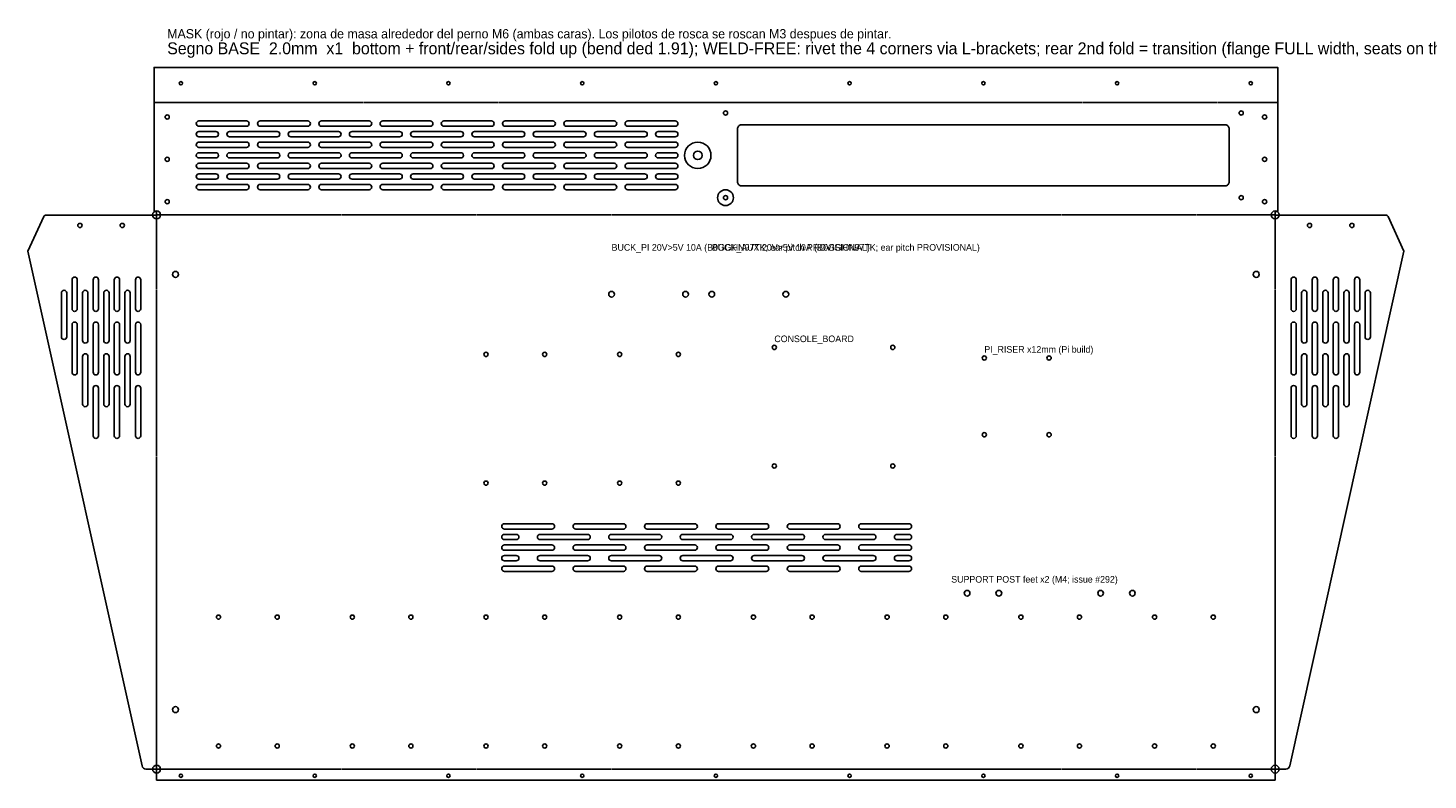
# Model space of a CAD drawing. Header units: millimetres. Extents: x -97 to 1735, y -8 to 560.
import ezdxf

# ---------------------------------------------------------------- set-up
doc = ezdxf.new("R2010")
doc.units = ezdxf.units.MM
doc.linetypes.add('DASHED', pattern=[1.524, 1.27, -0.254])
for name, color, linetype in [('BEND', 4, 'DASHED'), ('CUT', 7, 'Continuous'), ('MASK', 1, 'Continuous'), ('NOTE', 8, 'Continuous'), ('VENT', 7, 'Continuous')]:
    doc.layers.add(name, color=color, linetype=linetype)

msp = doc.modelspace()

# ---------------------------------------------------------------- linework, layer by layer
at = {"layer": 'BEND'}
for points in [[(-1.9, 504), (847.9, 504)], [(0, 419), (846, 419)], [(0, 0), (0, 419)], [(846, 0), (846, 419)], [(0, 0), (846, 0)]]:
    msp.add_lwpolyline(points, dxfattribs=at)
at = {"layer": 'CUT'}
for points in [[(0, -8.2), (846, -8.2), (846, 0), (854.1, 0, 0.351674), (857, 2.4), (943.3, 391.5), (931.4, 417.7, 0.294108), (929.6, 418.9), (846, 418.9), (846, 421.6), (847.9, 421.6), (847.9, 530.4), (-1.9, 530.4), (-1.9, 421.6), (0, 421.6), (0, 418.9), (-83.6, 418.9, 0.294108), (-85.4, 417.7), (-97.3, 391.5), (-11, 2.4, 0.351674), (-8.1, 0), (0, 0)], [(442.3, 441), (808.3, 441, 0.414214), (811.3, 444), (811.3, 484, 0.414214), (808.3, 487), (442.3, 487, 0.414214), (439.3, 484), (439.3, 444, 0.414214)]]:
    msp.add_lwpolyline(points, format="xyb", close=True, dxfattribs=at)
for centre, radius in [((18.4, 518.5), 1.25), ((119.6, 518.5), 1.25), ((220.7, 518.5), 1.25), ((321.9, 518.5), 1.25), ((423, 518.5), 1.25), ((524.1, 518.5), 1.25), ((625.3, 518.5), 1.25), ((726.4, 518.5), 1.25), ((827.6, 518.5), 1.25), ((8, 493), 1.6), ((430.3, 496), 1.6), ((820.3, 496), 1.6), ((838, 493), 1.6), ((409.3, 464), 3.25), ((8, 461), 1.6), ((838, 461), 1.6), ((8, 429), 1.6), ((430.3, 432), 1.6), ((820.3, 432), 1.6), ((838, 429), 1.6), ((0, 419), 3), ((846, 419), 3), ((-58, 411), 1.6), ((-26, 411), 1.6), ((872, 411), 1.6), ((904, 411), 1.6), ((14.3, 374), 2.25), ((831.7, 374), 2.25), ((344.1, 359), 2.15), ((400.1, 359), 2.15), ((419.9, 359), 2.15), ((475.9, 359), 2.15), ((467.2, 318.8), 1.6), ((556.8, 318.8), 1.6), ((249.1, 313.5), 1.6), ((293.5, 313.5), 1.6), ((350.2, 313.5), 1.6), ((394.6, 313.5), 1.6), ((626, 310.8), 1.6), ((675, 310.8), 1.6), ((626, 252.8), 1.6), ((675, 252.8), 1.6), ((467.2, 229.2), 1.6), ((556.8, 229.2), 1.6), ((249.1, 216.2), 1.6), ((293.5, 216.2), 1.6), ((350.2, 216.2), 1.6), ((394.6, 216.2), 1.6), ((613, 133), 2.15), ((637, 133), 2.15), ((714, 133), 2.15), ((738, 133), 2.15), ((46.8, 114.9), 1.6), ((91.2, 114.9), 1.6), ((148, 114.9), 1.6), ((192.3, 114.9), 1.6), ((249.1, 114.9), 1.6), ((293.5, 114.9), 1.6), ((350.2, 114.9), 1.6), ((394.6, 114.9), 1.6), ((451.4, 114.9), 1.6), ((495.8, 114.9), 1.6), ((552.5, 114.9), 1.6), ((596.9, 114.9), 1.6), ((653.7, 114.9), 1.6), ((698, 114.9), 1.6), ((754.8, 114.9), 1.6), ((799.2, 114.9), 1.6), ((14.3, 45), 2.25), ((831.7, 45), 2.25), ((46.8, 17.5), 1.6), ((91.2, 17.5), 1.6), ((148, 17.5), 1.6), ((192.3, 17.5), 1.6), ((249.1, 17.5), 1.6), ((293.5, 17.5), 1.6), ((350.2, 17.5), 1.6), ((394.6, 17.5), 1.6), ((451.4, 17.5), 1.6), ((495.8, 17.5), 1.6), ((552.5, 17.5), 1.6), ((596.9, 17.5), 1.6), ((653.7, 17.5), 1.6), ((698, 17.5), 1.6), ((754.8, 17.5), 1.6), ((799.2, 17.5), 1.6), ((0, 0), 3), ((846, 0), 3), ((18.4, -5), 1.25), ((119.6, -5), 1.25), ((220.7, -5), 1.25), ((321.9, -5), 1.25), ((423, -5), 1.25), ((524.1, -5), 1.25), ((625.3, -5), 1.25), ((726.4, -5), 1.25), ((827.6, -5), 1.25)]:
    msp.add_circle(centre, radius, dxfattribs=at)
at = {"layer": 'MASK'}
for centre, radius in [((409.3, 464), 10), ((430.3, 432), 6)]:
    msp.add_circle(centre, radius, dxfattribs=at)
at = {"layer": 'VENT'}
for points in [[(32, 486), (68, 486, 0.414214), (70, 488), (70, 488, 0.414214), (68, 490), (32, 490, 0.414214), (30, 488), (30, 488, 0.414214)], [(78.3, 486), (114.3, 486, 0.414214), (116.3, 488), (116.3, 488, 0.414214), (114.3, 490), (78.3, 490, 0.414214), (76.3, 488), (76.3, 488, 0.414214)], [(124.7, 486), (160.7, 486, 0.414214), (162.7, 488), (162.7, 488, 0.414214), (160.7, 490), (124.7, 490, 0.414214), (122.7, 488), (122.7, 488, 0.414214)], [(171, 486), (207, 486, 0.414214), (209, 488), (209, 488, 0.414214), (207, 490), (171, 490, 0.414214), (169, 488), (169, 488, 0.414214)], [(217.3, 486), (253.3, 486, 0.414214), (255.3, 488), (255.3, 488, 0.414214), (253.3, 490), (217.3, 490, 0.414214), (215.3, 488), (215.3, 488, 0.414214)], [(263.6, 486), (299.6, 486, 0.414214), (301.6, 488), (301.6, 488, 0.414214), (299.6, 490), (263.6, 490, 0.414214), (261.6, 488), (261.6, 488, 0.414214)], [(310, 486), (346, 486, 0.414214), (348, 488), (348, 488, 0.414214), (346, 490), (310, 490, 0.414214), (308, 488), (308, 488, 0.414214)], [(356.3, 486), (392.3, 486, 0.414214), (394.3, 488), (394.3, 488, 0.414214), (392.3, 490), (356.3, 490, 0.414214), (354.3, 488), (354.3, 488, 0.414214)], [(32, 478), (44.8, 478, 0.414214), (46.8, 480), (46.8, 480, 0.414214), (44.8, 482), (32, 482, 0.414214), (30, 480), (30, 480, 0.414214)], [(55.2, 478), (91.2, 478, 0.414214), (93.2, 480), (93.2, 480, 0.414214), (91.2, 482), (55.2, 482, 0.414214), (53.2, 480), (53.2, 480, 0.414214)], [(101.5, 478), (137.5, 478, 0.414214), (139.5, 480), (139.5, 480, 0.414214), (137.5, 482), (101.5, 482, 0.414214), (99.5, 480), (99.5, 480, 0.414214)], [(147.8, 478), (183.8, 478, 0.414214), (185.8, 480), (185.8, 480, 0.414214), (183.8, 482), (147.8, 482, 0.414214), (145.8, 480), (145.8, 480, 0.414214)], [(194.1, 478), (230.1, 478, 0.414214), (232.1, 480), (232.1, 480, 0.414214), (230.1, 482), (194.1, 482, 0.414214), (192.1, 480), (192.1, 480, 0.414214)], [(240.5, 478), (276.5, 478, 0.414214), (278.5, 480), (278.5, 480, 0.414214), (276.5, 482), (240.5, 482, 0.414214), (238.5, 480), (238.5, 480, 0.414214)], [(286.8, 478), (322.8, 478, 0.414214), (324.8, 480), (324.8, 480, 0.414214), (322.8, 482), (286.8, 482, 0.414214), (284.8, 480), (284.8, 480, 0.414214)], [(333.1, 478), (369.1, 478, 0.414214), (371.1, 480), (371.1, 480, 0.414214), (369.1, 482), (333.1, 482, 0.414214), (331.1, 480), (331.1, 480, 0.414214)], [(379.4, 478), (392.3, 478, 0.414214), (394.3, 480), (394.3, 480, 0.414214), (392.3, 482), (379.4, 482, 0.414214), (377.4, 480), (377.4, 480, 0.414214)], [(32, 470), (68, 470, 0.414214), (70, 472), (70, 472, 0.414214), (68, 474), (32, 474, 0.414214), (30, 472), (30, 472, 0.414214)], [(32, 462), (44.8, 462, 0.414214), (46.8, 464), (46.8, 464, 0.414214), (44.8, 466), (32, 466, 0.414214), (30, 464), (30, 464, 0.414214)], [(55.2, 462), (91.2, 462, 0.414214), (93.2, 464), (93.2, 464, 0.414214), (91.2, 466), (55.2, 466, 0.414214), (53.2, 464), (53.2, 464, 0.414214)], [(78.3, 470), (114.3, 470, 0.414214), (116.3, 472), (116.3, 472, 0.414214), (114.3, 474), (78.3, 474, 0.414214), (76.3, 472), (76.3, 472, 0.414214)], [(101.5, 462), (137.5, 462, 0.414214), (139.5, 464), (139.5, 464, 0.414214), (137.5, 466), (101.5, 466, 0.414214), (99.5, 464), (99.5, 464, 0.414214)], [(124.7, 470), (160.7, 470, 0.414214), (162.7, 472), (162.7, 472, 0.414214), (160.7, 474), (124.7, 474, 0.414214), (122.7, 472), (122.7, 472, 0.414214)], [(147.8, 462), (183.8, 462, 0.414214), (185.8, 464), (185.8, 464, 0.414214), (183.8, 466), (147.8, 466, 0.414214), (145.8, 464), (145.8, 464, 0.414214)], [(171, 470), (207, 470, 0.414214), (209, 472), (209, 472, 0.414214), (207, 474), (171, 474, 0.414214), (169, 472), (169, 472, 0.414214)], [(194.1, 462), (230.1, 462, 0.414214), (232.1, 464), (232.1, 464, 0.414214), (230.1, 466), (194.1, 466, 0.414214), (192.1, 464), (192.1, 464, 0.414214)], [(217.3, 470), (253.3, 470, 0.414214), (255.3, 472), (255.3, 472, 0.414214), (253.3, 474), (217.3, 474, 0.414214), (215.3, 472), (215.3, 472, 0.414214)], [(240.5, 462), (276.5, 462, 0.414214), (278.5, 464), (278.5, 464, 0.414214), (276.5, 466), (240.5, 466, 0.414214), (238.5, 464), (238.5, 464, 0.414214)], [(263.6, 470), (299.6, 470, 0.414214), (301.6, 472), (301.6, 472, 0.414214), (299.6, 474), (263.6, 474, 0.414214), (261.6, 472), (261.6, 472, 0.414214)], [(286.8, 462), (322.8, 462, 0.414214), (324.8, 464), (324.8, 464, 0.414214), (322.8, 466), (286.8, 466, 0.414214), (284.8, 464), (284.8, 464, 0.414214)], [(310, 470), (346, 470, 0.414214), (348, 472), (348, 472, 0.414214), (346, 474), (310, 474, 0.414214), (308, 472), (308, 472, 0.414214)], [(333.1, 462), (369.1, 462, 0.414214), (371.1, 464), (371.1, 464, 0.414214), (369.1, 466), (333.1, 466, 0.414214), (331.1, 464), (331.1, 464, 0.414214)], [(356.3, 470), (392.3, 470, 0.414214), (394.3, 472), (394.3, 472, 0.414214), (392.3, 474), (356.3, 474, 0.414214), (354.3, 472), (354.3, 472, 0.414214)], [(379.4, 462), (392.3, 462, 0.414214), (394.3, 464), (394.3, 464, 0.414214), (392.3, 466), (379.4, 466, 0.414214), (377.4, 464), (377.4, 464, 0.414214)], [(32, 454), (68, 454, 0.414214), (70, 456), (70, 456, 0.414214), (68, 458), (32, 458, 0.414214), (30, 456), (30, 456, 0.414214)], [(78.3, 454), (114.3, 454, 0.414214), (116.3, 456), (116.3, 456, 0.414214), (114.3, 458), (78.3, 458, 0.414214), (76.3, 456), (76.3, 456, 0.414214)], [(124.7, 454), (160.7, 454, 0.414214), (162.7, 456), (162.7, 456, 0.414214), (160.7, 458), (124.7, 458, 0.414214), (122.7, 456), (122.7, 456, 0.414214)], [(171, 454), (207, 454, 0.414214), (209, 456), (209, 456, 0.414214), (207, 458), (171, 458, 0.414214), (169, 456), (169, 456, 0.414214)], [(217.3, 454), (253.3, 454, 0.414214), (255.3, 456), (255.3, 456, 0.414214), (253.3, 458), (217.3, 458, 0.414214), (215.3, 456), (215.3, 456, 0.414214)], [(263.6, 454), (299.6, 454, 0.414214), (301.6, 456), (301.6, 456, 0.414214), (299.6, 458), (263.6, 458, 0.414214), (261.6, 456), (261.6, 456, 0.414214)], [(310, 454), (346, 454, 0.414214), (348, 456), (348, 456, 0.414214), (346, 458), (310, 458, 0.414214), (308, 456), (308, 456, 0.414214)], [(356.3, 454), (392.3, 454, 0.414214), (394.3, 456), (394.3, 456, 0.414214), (392.3, 458), (356.3, 458, 0.414214), (354.3, 456), (354.3, 456, 0.414214)], [(32, 446), (44.8, 446, 0.414214), (46.8, 448), (46.8, 448, 0.414214), (44.8, 450), (32, 450, 0.414214), (30, 448), (30, 448, 0.414214)], [(55.2, 446), (91.2, 446, 0.414214), (93.2, 448), (93.2, 448, 0.414214), (91.2, 450), (55.2, 450, 0.414214), (53.2, 448), (53.2, 448, 0.414214)], [(101.5, 446), (137.5, 446, 0.414214), (139.5, 448), (139.5, 448, 0.414214), (137.5, 450), (101.5, 450, 0.414214), (99.5, 448), (99.5, 448, 0.414214)], [(147.8, 446), (183.8, 446, 0.414214), (185.8, 448), (185.8, 448, 0.414214), (183.8, 450), (147.8, 450, 0.414214), (145.8, 448), (145.8, 448, 0.414214)], [(194.1, 446), (230.1, 446, 0.414214), (232.1, 448), (232.1, 448, 0.414214), (230.1, 450), (194.1, 450, 0.414214), (192.1, 448), (192.1, 448, 0.414214)], [(240.5, 446), (276.5, 446, 0.414214), (278.5, 448), (278.5, 448, 0.414214), (276.5, 450), (240.5, 450, 0.414214), (238.5, 448), (238.5, 448, 0.414214)], [(286.8, 446), (322.8, 446, 0.414214), (324.8, 448), (324.8, 448, 0.414214), (322.8, 450), (286.8, 450, 0.414214), (284.8, 448), (284.8, 448, 0.414214)], [(333.1, 446), (369.1, 446, 0.414214), (371.1, 448), (371.1, 448, 0.414214), (369.1, 450), (333.1, 450, 0.414214), (331.1, 448), (331.1, 448, 0.414214)], [(379.4, 446), (392.3, 446, 0.414214), (394.3, 448), (394.3, 448, 0.414214), (392.3, 450), (379.4, 450, 0.414214), (377.4, 448), (377.4, 448, 0.414214)], [(32, 438), (68, 438, 0.414214), (70, 440), (70, 440, 0.414214), (68, 442), (32, 442, 0.414214), (30, 440), (30, 440, 0.414214)], [(78.3, 438), (114.3, 438, 0.414214), (116.3, 440), (116.3, 440, 0.414214), (114.3, 442), (78.3, 442, 0.414214), (76.3, 440), (76.3, 440, 0.414214)], [(124.7, 438), (160.7, 438, 0.414214), (162.7, 440), (162.7, 440, 0.414214), (160.7, 442), (124.7, 442, 0.414214), (122.7, 440), (122.7, 440, 0.414214)], [(171, 438), (207, 438, 0.414214), (209, 440), (209, 440, 0.414214), (207, 442), (171, 442, 0.414214), (169, 440), (169, 440, 0.414214)], [(217.3, 438), (253.3, 438, 0.414214), (255.3, 440), (255.3, 440, 0.414214), (253.3, 442), (217.3, 442, 0.414214), (215.3, 440), (215.3, 440, 0.414214)], [(263.6, 438), (299.6, 438, 0.414214), (301.6, 440), (301.6, 440, 0.414214), (299.6, 442), (263.6, 442, 0.414214), (261.6, 440), (261.6, 440, 0.414214)], [(310, 438), (346, 438, 0.414214), (348, 440), (348, 440, 0.414214), (346, 442), (310, 442, 0.414214), (308, 440), (308, 440, 0.414214)], [(356.3, 438), (392.3, 438, 0.414214), (394.3, 440), (394.3, 440, 0.414214), (392.3, 442), (356.3, 442, 0.414214), (354.3, 440), (354.3, 440, 0.414214)], [(-62, 346), (-62, 346, 0.414214), (-60, 348), (-60, 370, 0.414214), (-62, 372), (-62, 372, 0.414214), (-64, 370), (-64, 348, 0.414214)], [(-46, 346), (-46, 346, 0.414214), (-44, 348), (-44, 370, 0.414214), (-46, 372), (-46, 372, 0.414214), (-48, 370), (-48, 348, 0.414214)], [(-30, 346), (-30, 346, 0.414214), (-28, 348), (-28, 370, 0.414214), (-30, 372), (-30, 372, 0.414214), (-32, 370), (-32, 348, 0.414214)], [(-14, 346), (-14, 346, 0.414214), (-12, 348), (-12, 370, 0.414214), (-14, 372), (-14, 372, 0.414214), (-16, 370), (-16, 348, 0.414214)], [(860, 346), (860, 346, 0.414214), (862, 348), (862, 370, 0.414214), (860, 372), (860, 372, 0.414214), (858, 370), (858, 348, 0.414214)], [(876, 346), (876, 346, 0.414214), (878, 348), (878, 370, 0.414214), (876, 372), (876, 372, 0.414214), (874, 370), (874, 348, 0.414214)], [(892, 346), (892, 346, 0.414214), (894, 348), (894, 370, 0.414214), (892, 372), (892, 372, 0.414214), (890, 370), (890, 348, 0.414214)], [(908, 346), (908, 346, 0.414214), (910, 348), (910, 370, 0.414214), (908, 372), (908, 372, 0.414214), (906, 370), (906, 348, 0.414214)], [(-70, 324.8), (-70, 324.8, 0.414214), (-68, 326.8), (-68, 360, 0.414214), (-70, 362), (-70, 362, 0.414214), (-72, 360), (-72, 326.8, 0.414214)], [(-54, 322), (-54, 322, 0.414214), (-52, 324), (-52, 360, 0.414214), (-54, 362), (-54, 362, 0.414214), (-56, 360), (-56, 324, 0.414214)], [(-38, 322), (-38, 322, 0.414214), (-36, 324), (-36, 360, 0.414214), (-38, 362), (-38, 362, 0.414214), (-40, 360), (-40, 324, 0.414214)], [(-22, 322), (-22, 322, 0.414214), (-20, 324), (-20, 360, 0.414214), (-22, 362), (-22, 362, 0.414214), (-24, 360), (-24, 324, 0.414214)], [(868, 322), (868, 322, 0.414214), (870, 324), (870, 360, 0.414214), (868, 362), (868, 362, 0.414214), (866, 360), (866, 324, 0.414214)], [(884, 322), (884, 322, 0.414214), (886, 324), (886, 360, 0.414214), (884, 362), (884, 362, 0.414214), (882, 360), (882, 324, 0.414214)], [(900, 322), (900, 322, 0.414214), (902, 324), (902, 360, 0.414214), (900, 362), (900, 362, 0.414214), (898, 360), (898, 324, 0.414214)], [(916, 324.8), (916, 324.8, 0.414214), (918, 326.8), (918, 360, 0.414214), (916, 362), (916, 362, 0.414214), (914, 360), (914, 326.8, 0.414214)], [(-62, 298), (-62, 298, 0.414214), (-60, 300), (-60, 336, 0.414214), (-62, 338), (-62, 338, 0.414214), (-64, 336), (-64, 300, 0.414214)], [(-46, 298), (-46, 298, 0.414214), (-44, 300), (-44, 336, 0.414214), (-46, 338), (-46, 338, 0.414214), (-48, 336), (-48, 300, 0.414214)], [(-30, 298), (-30, 298, 0.414214), (-28, 300), (-28, 336, 0.414214), (-30, 338), (-30, 338, 0.414214), (-32, 336), (-32, 300, 0.414214)], [(-14, 298), (-14, 298, 0.414214), (-12, 300), (-12, 336, 0.414214), (-14, 338), (-14, 338, 0.414214), (-16, 336), (-16, 300, 0.414214)], [(860, 298), (860, 298, 0.414214), (862, 300), (862, 336, 0.414214), (860, 338), (860, 338, 0.414214), (858, 336), (858, 300, 0.414214)], [(876, 298), (876, 298, 0.414214), (878, 300), (878, 336, 0.414214), (876, 338), (876, 338, 0.414214), (874, 336), (874, 300, 0.414214)], [(892, 298), (892, 298, 0.414214), (894, 300), (894, 336, 0.414214), (892, 338), (892, 338, 0.414214), (890, 336), (890, 300, 0.414214)], [(908, 298), (908, 298, 0.414214), (910, 300), (910, 336, 0.414214), (908, 338), (908, 338, 0.414214), (906, 336), (906, 300, 0.414214)], [(-54, 274), (-54, 274, 0.414214), (-52, 276), (-52, 312, 0.414214), (-54, 314), (-54, 314, 0.414214), (-56, 312), (-56, 276, 0.414214)], [(-38, 274), (-38, 274, 0.414214), (-36, 276), (-36, 312, 0.414214), (-38, 314), (-38, 314, 0.414214), (-40, 312), (-40, 276, 0.414214)], [(-22, 274), (-22, 274, 0.414214), (-20, 276), (-20, 312, 0.414214), (-22, 314), (-22, 314, 0.414214), (-24, 312), (-24, 276, 0.414214)], [(868, 274), (868, 274, 0.414214), (870, 276), (870, 312, 0.414214), (868, 314), (868, 314, 0.414214), (866, 312), (866, 276, 0.414214)], [(884, 274), (884, 274, 0.414214), (886, 276), (886, 312, 0.414214), (884, 314), (884, 314, 0.414214), (882, 312), (882, 276, 0.414214)], [(900, 274), (900, 274, 0.414214), (902, 276), (902, 312, 0.414214), (900, 314), (900, 314, 0.414214), (898, 312), (898, 276, 0.414214)], [(-46, 250), (-46, 250, 0.414214), (-44, 252), (-44, 288, 0.414214), (-46, 290), (-46, 290, 0.414214), (-48, 288), (-48, 252, 0.414214)], [(-30, 250), (-30, 250, 0.414214), (-28, 252), (-28, 288, 0.414214), (-30, 290), (-30, 290, 0.414214), (-32, 288), (-32, 252, 0.414214)], [(-14, 250), (-14, 250, 0.414214), (-12, 252), (-12, 288, 0.414214), (-14, 290), (-14, 290, 0.414214), (-16, 288), (-16, 252, 0.414214)], [(860, 250), (860, 250, 0.414214), (862, 252), (862, 288, 0.414214), (860, 290), (860, 290, 0.414214), (858, 288), (858, 252, 0.414214)], [(876, 250), (876, 250, 0.414214), (878, 252), (878, 288, 0.414214), (876, 290), (876, 290, 0.414214), (874, 288), (874, 252, 0.414214)], [(892, 250), (892, 250, 0.414214), (894, 252), (894, 288, 0.414214), (892, 290), (892, 290, 0.414214), (890, 288), (890, 252, 0.414214)], [(263, 181.5), (299, 181.5, 0.414214), (301, 183.5), (301, 183.5, 0.414214), (299, 185.5), (263, 185.5, 0.414214), (261, 183.5), (261, 183.5, 0.414214)], [(317, 181.5), (353, 181.5, 0.414214), (355, 183.5), (355, 183.5, 0.414214), (353, 185.5), (317, 185.5, 0.414214), (315, 183.5), (315, 183.5, 0.414214)], [(371, 181.5), (407, 181.5, 0.414214), (409, 183.5), (409, 183.5, 0.414214), (407, 185.5), (371, 185.5, 0.414214), (369, 183.5), (369, 183.5, 0.414214)], [(425, 181.5), (461, 181.5, 0.414214), (463, 183.5), (463, 183.5, 0.414214), (461, 185.5), (425, 185.5, 0.414214), (423, 183.5), (423, 183.5, 0.414214)], [(479, 181.5), (515, 181.5, 0.414214), (517, 183.5), (517, 183.5, 0.414214), (515, 185.5), (479, 185.5, 0.414214), (477, 183.5), (477, 183.5, 0.414214)], [(533, 181.5), (569, 181.5, 0.414214), (571, 183.5), (571, 183.5, 0.414214), (569, 185.5), (533, 185.5, 0.414214), (531, 183.5), (531, 183.5, 0.414214)], [(263, 173.5), (272, 173.5, 0.414214), (274, 175.5), (274, 175.5, 0.414214), (272, 177.5), (263, 177.5, 0.414214), (261, 175.5), (261, 175.5, 0.414214)], [(263, 165.5), (299, 165.5, 0.414214), (301, 167.5), (301, 167.5, 0.414214), (299, 169.5), (263, 169.5, 0.414214), (261, 167.5), (261, 167.5, 0.414214)], [(290, 173.5), (326, 173.5, 0.414214), (328, 175.5), (328, 175.5, 0.414214), (326, 177.5), (290, 177.5, 0.414214), (288, 175.5), (288, 175.5, 0.414214)], [(317, 165.5), (353, 165.5, 0.414214), (355, 167.5), (355, 167.5, 0.414214), (353, 169.5), (317, 169.5, 0.414214), (315, 167.5), (315, 167.5, 0.414214)], [(344, 173.5), (380, 173.5, 0.414214), (382, 175.5), (382, 175.5, 0.414214), (380, 177.5), (344, 177.5, 0.414214), (342, 175.5), (342, 175.5, 0.414214)], [(371, 165.5), (407, 165.5, 0.414214), (409, 167.5), (409, 167.5, 0.414214), (407, 169.5), (371, 169.5, 0.414214), (369, 167.5), (369, 167.5, 0.414214)], [(398, 173.5), (434, 173.5, 0.414214), (436, 175.5), (436, 175.5, 0.414214), (434, 177.5), (398, 177.5, 0.414214), (396, 175.5), (396, 175.5, 0.414214)], [(425, 165.5), (461, 165.5, 0.414214), (463, 167.5), (463, 167.5, 0.414214), (461, 169.5), (425, 169.5, 0.414214), (423, 167.5), (423, 167.5, 0.414214)], [(452, 173.5), (488, 173.5, 0.414214), (490, 175.5), (490, 175.5, 0.414214), (488, 177.5), (452, 177.5, 0.414214), (450, 175.5), (450, 175.5, 0.414214)], [(479, 165.5), (515, 165.5, 0.414214), (517, 167.5), (517, 167.5, 0.414214), (515, 169.5), (479, 169.5, 0.414214), (477, 167.5), (477, 167.5, 0.414214)], [(506, 173.5), (542, 173.5, 0.414214), (544, 175.5), (544, 175.5, 0.414214), (542, 177.5), (506, 177.5, 0.414214), (504, 175.5), (504, 175.5, 0.414214)], [(533, 165.5), (569, 165.5, 0.414214), (571, 167.5), (571, 167.5, 0.414214), (569, 169.5), (533, 169.5, 0.414214), (531, 167.5), (531, 167.5, 0.414214)], [(560, 173.5), (569, 173.5, 0.414214), (571, 175.5), (571, 175.5, 0.414214), (569, 177.5), (560, 177.5, 0.414214), (558, 175.5), (558, 175.5, 0.414214)], [(263, 157.5), (272, 157.5, 0.414214), (274, 159.5), (274, 159.5, 0.414214), (272, 161.5), (263, 161.5, 0.414214), (261, 159.5), (261, 159.5, 0.414214)], [(290, 157.5), (326, 157.5, 0.414214), (328, 159.5), (328, 159.5, 0.414214), (326, 161.5), (290, 161.5, 0.414214), (288, 159.5), (288, 159.5, 0.414214)], [(344, 157.5), (380, 157.5, 0.414214), (382, 159.5), (382, 159.5, 0.414214), (380, 161.5), (344, 161.5, 0.414214), (342, 159.5), (342, 159.5, 0.414214)], [(398, 157.5), (434, 157.5, 0.414214), (436, 159.5), (436, 159.5, 0.414214), (434, 161.5), (398, 161.5, 0.414214), (396, 159.5), (396, 159.5, 0.414214)], [(452, 157.5), (488, 157.5, 0.414214), (490, 159.5), (490, 159.5, 0.414214), (488, 161.5), (452, 161.5, 0.414214), (450, 159.5), (450, 159.5, 0.414214)], [(506, 157.5), (542, 157.5, 0.414214), (544, 159.5), (544, 159.5, 0.414214), (542, 161.5), (506, 161.5, 0.414214), (504, 159.5), (504, 159.5, 0.414214)], [(560, 157.5), (569, 157.5, 0.414214), (571, 159.5), (571, 159.5, 0.414214), (569, 161.5), (560, 161.5, 0.414214), (558, 159.5), (558, 159.5, 0.414214)], [(263, 149.5), (299, 149.5, 0.414214), (301, 151.5), (301, 151.5, 0.414214), (299, 153.5), (263, 153.5, 0.414214), (261, 151.5), (261, 151.5, 0.414214)], [(317, 149.5), (353, 149.5, 0.414214), (355, 151.5), (355, 151.5, 0.414214), (353, 153.5), (317, 153.5, 0.414214), (315, 151.5), (315, 151.5, 0.414214)], [(371, 149.5), (407, 149.5, 0.414214), (409, 151.5), (409, 151.5, 0.414214), (407, 153.5), (371, 153.5, 0.414214), (369, 151.5), (369, 151.5, 0.414214)], [(425, 149.5), (461, 149.5, 0.414214), (463, 151.5), (463, 151.5, 0.414214), (461, 153.5), (425, 153.5, 0.414214), (423, 151.5), (423, 151.5, 0.414214)], [(479, 149.5), (515, 149.5, 0.414214), (517, 151.5), (517, 151.5, 0.414214), (515, 153.5), (479, 153.5, 0.414214), (477, 151.5), (477, 151.5, 0.414214)], [(533, 149.5), (569, 149.5, 0.414214), (571, 151.5), (571, 151.5, 0.414214), (569, 153.5), (533, 153.5, 0.414214), (531, 151.5), (531, 151.5, 0.414214)]]:
    msp.add_lwpolyline(points, format="xyb", close=True, dxfattribs=at)

# ---------------------------------------------------------------- texts
at = {"layer": 'MASK'}
msp.add_text('MASK (rojo / no pintar): zona de masa alrededor del perno M6 (ambas caras). Los pilotos de rosca se roscan M3 despues de pintar.', height=7, dxfattribs=at).set_placement((8, 552.4))
at = {"layer": 'NOTE'}
for s, height, p in [("Segno BASE  2.0mm  x1  bottom + front/rear/sides fold up (bend ded 1.91); WELD-FREE: rivet the 4 corners via L-brackets; rear 2nd fold = transition (flange FULL width, seats on the relieved side-wall tops); FOLD with the DRAWN side as the INSIDE face (canonical mirror: encoder lands on the player's LEFT)", 9, (8, 540.4)), ('BUCK_PI 20V>5V 10A (B0GGHN97TK; ear pitch PROVISIONAL)', 5, (344.1, 391.9)), ('BUCK_AUX 20V>5V 10A (B0GGHN97TK; ear pitch PROVISIONAL)', 5, (419.9, 391.9)), ('CONSOLE_BOARD', 5, (467.2, 322.8)), ('PI_RISER x12mm (Pi build)', 5, (626, 314.8)), ('SUPPORT POST feet x2 (M4; issue #292)', 5, (601, 141))]:
    msp.add_text(s, height=height, dxfattribs=at).set_placement(p)

doc.saveas('drawing.dxf')
